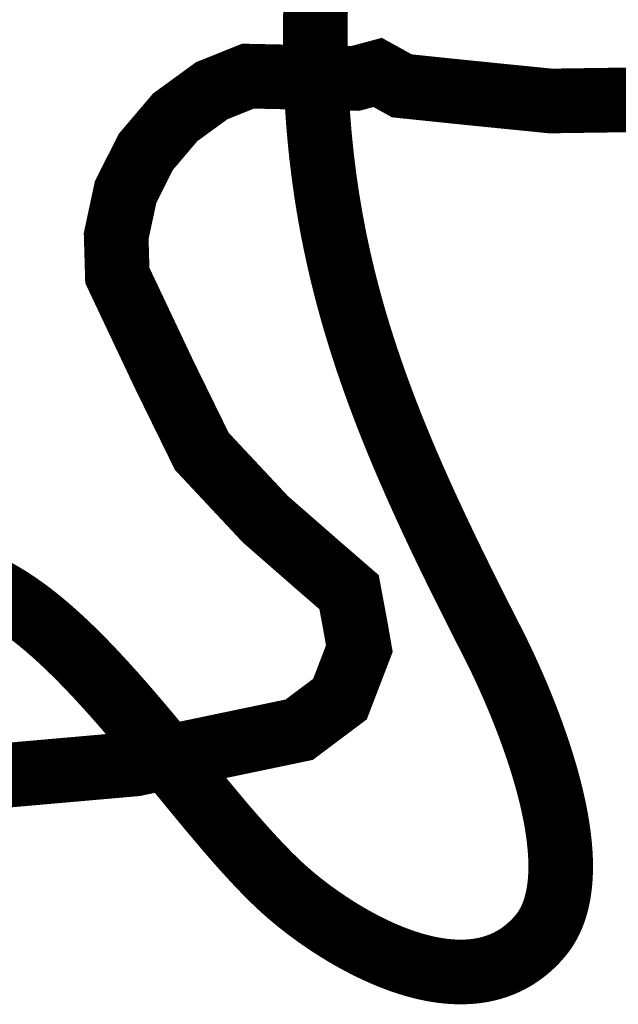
# Model space of a CAD drawing. Header units: metres. Extents: x 149734 to 159069, y 372625 to 380601.
# Tile 12 of 30: x 157298 to 157334, y 375912 to 375971. Entities that reach past the tile are written whole.
import ezdxf

# ---------------------------------------------------------------- set-up
doc = ezdxf.new("R2010")
doc.units = ezdxf.units.M
doc.header["$MEASUREMENT"] = 0
doc.layers.add('Beeklopen', color=7, linetype='Continuous', true_color=0x5291a5)
doc.layers.add('waterlopen', color=7, linetype='Continuous', true_color=0x5291a5)

msp = doc.modelspace()

# ---------------------------------------------------------------- linework, layer by layer
at = {"layer": 'Beeklopen', "const_width": 3.9}
for points in [[(157296.080838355, 375936.9469488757), (157296.1375905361, 375936.9199527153), (157296.1943470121, 375936.8925493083), (157296.2511075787, 375936.8647408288), (157296.3078720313, 375936.836529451), (157296.3646401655, 375936.8079173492), (157296.4214117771, 375936.7789066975), (157296.4781866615, 375936.7494996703), (157296.5349646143, 375936.7196984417), (157296.5917454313, 375936.689505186), (157296.6485289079, 375936.6589220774), (157296.7053148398, 375936.6279512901), (157296.7621030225, 375936.5965949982), (157296.8188932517, 375936.5648553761), (157296.8756853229, 375936.532734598), (157296.9324790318, 375936.5002348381), (157296.989274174, 375936.4673582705), (157297.046070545, 375936.4341070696), (157297.1028679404, 375936.4004834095), (157297.1596661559, 375936.3664894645), (157297.2164649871, 375936.3321274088), (157297.2732642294, 375936.2973994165), (157297.3300636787, 375936.2623076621), (157297.3868631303, 375936.2268543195), (157297.44366238, 375936.1910415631), (157297.5004612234, 375936.1548715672), (157297.5572594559, 375936.1183465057), (157297.6140568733, 375936.0814685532), (157297.6708532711, 375936.0442398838), (157297.727648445, 375936.0066626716), (157297.7844421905, 375935.9687390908), (157297.8412343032, 375935.9304713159), (157297.8980245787, 375935.8918615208), (157297.9548128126, 375935.8529118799), (157298.0115988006, 375935.8136245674), (157298.0683823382, 375935.7740017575), (157298.125163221, 375935.7340456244), (157298.1819412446, 375935.6937583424), (157298.2387162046, 375935.6531420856), (157298.2954878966, 375935.6121990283), (157298.3522561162, 375935.5709313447), (157298.409020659, 375935.529341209), (157298.4657813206, 375935.4874307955), (157298.5225378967, 375935.4452022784), (157298.5792901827, 375935.4026578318), (157298.6360379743, 375935.3597996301), (157298.6927810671, 375935.3166298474), (157298.7495192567, 375935.273150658), (157298.8062523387, 375935.229364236), (157298.8629801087, 375935.1852727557), (157298.9197023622, 375935.1408783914), (157298.976418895, 375935.0961833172), (157299.0331295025, 375935.0511897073), (157299.0898339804, 375935.0058997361), (157299.1465321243, 375934.9603155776), (157299.2032237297, 375934.9144394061), (157299.2599085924, 375934.8682733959), (157299.3165865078, 375934.8218197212), (157299.3732572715, 375934.7750805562), (157299.4299206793, 375934.728058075), (157299.4865765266, 375934.680754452), (157299.543224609, 375934.6331718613), (157299.5998647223, 375934.5853124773), (157299.6564966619, 375934.5371784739), (157299.7131202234, 375934.4887720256), (157299.7697352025, 375934.4400953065), (157299.8263413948, 375934.391150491), (157299.8829385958, 375934.341939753), (157299.9395266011, 375934.292465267), (157299.9961052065, 375934.2427292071), (157300.0526742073, 375934.1927337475), (157300.1092333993, 375934.1424810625), (157300.165782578, 375934.0919733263), (157300.2223215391, 375934.0412127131), (157300.2788500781, 375933.990201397), (157300.3353679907, 375933.9389415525), (157300.3918750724, 375933.8874353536), (157300.4483711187, 375933.8356849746), (157300.5048559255, 375933.7836925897), (157300.5613292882, 375933.7314603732), (157300.6177910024, 375933.6789904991), (157300.6742408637, 375933.6262851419), (157300.7306786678, 375933.5733464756), (157300.7871042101, 375933.5201766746), (157300.8435172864, 375933.4667779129), (157300.8999176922, 375933.413152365), (157300.9563052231, 375933.3593022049), (157301.0126796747, 375933.3052296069), (157301.0690408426, 375933.2509367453), (157301.1253885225, 375933.1964257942), (157301.1817225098, 375933.1416989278), (157301.2380426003, 375933.0867583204), (157301.2943485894, 375933.0316061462), (157301.3506402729, 375932.9762445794), (157301.4069174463, 375932.9206757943), (157301.4631799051, 375932.8649019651), (157301.5756598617, 375932.752747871), (157301.6880785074, 375932.6397996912), (157301.8004342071, 375932.5260748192), (157301.9127253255, 375932.4115906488), (157302.0249502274, 375932.2963645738), (157302.1371072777, 375932.1804139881), (157302.249194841, 375932.0637562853), (157302.3612112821, 375931.9464088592), (157302.473154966, 375931.8283891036), (157302.5850242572, 375931.7097144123), (157302.6968175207, 375931.590402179), (157302.8085331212, 375931.4704697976), (157302.9201694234, 375931.3499346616), (157303.0317247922, 375931.2288141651), (157303.1431975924, 375931.1071257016), (157303.2545861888, 375930.984886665), (157303.365888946, 375930.8621144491), (157303.477104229, 375930.7388264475), (157303.5882304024, 375930.6150400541), (157303.6992658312, 375930.4907726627), (157303.8102088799, 375930.366041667), (157303.9210579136, 375930.2408644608), (157304.0318112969, 375930.1152584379), (157304.1424673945, 375929.9892409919), (157304.2530245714, 375929.8628295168), (157304.3634811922, 375929.7360414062), (157304.4738356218, 375929.6088940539), (157304.584086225, 375929.4814048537), (157304.6942313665, 375929.3535911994), (157304.8042694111, 375929.2254704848), (157304.9141987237, 375929.0970601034), (157305.0240176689, 375928.9683774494), (157305.1337246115, 375928.8394399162), (157305.2433179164, 375928.7102648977), (157305.3527959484, 375928.5808697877), (157305.4621570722, 375928.45127198), (157305.5713996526, 375928.3214888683), (157305.6805220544, 375928.1915378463), (157305.8983997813, 375927.9312016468), (157306.1157771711, 375927.6704025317), (157306.3326411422, 375927.409279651), (157306.5489786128, 375927.147972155), (157306.7647765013, 375926.8866191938), (157306.9800217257, 375926.6253599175), (157307.1947012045, 375926.3643334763), (157307.408801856, 375926.1036790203), (157307.5156310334, 375925.9735347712), (157307.6223105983, 375925.8435356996), (157307.7288389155, 375925.7136991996), (157307.8352143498, 375925.5840426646), (157307.9414352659, 375925.4545834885), (157308.0475000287, 375925.3253390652), (157308.1534070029, 375925.1963267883), (157308.2591545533, 375925.0675640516), (157308.3647410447, 375924.9390682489), (157308.4701648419, 375924.810856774), (157308.5754243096, 375924.6829470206), (157308.6805178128, 375924.5553563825), (157308.785443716, 375924.4281022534), (157308.8902003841, 375924.3012020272), (157308.994786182, 375924.1746730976), (157309.0991994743, 375924.0485328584), (157309.2034386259, 375923.9227987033), (157309.3075020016, 375923.7974880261), (157309.411387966, 375923.6726182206), (157309.5150948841, 375923.5482066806), (157309.6186211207, 375923.4242707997), (157309.7219650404, 375923.3008279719), (157309.825125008, 375923.1778955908), (157309.9280993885, 375923.0554910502), (157310.0308865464, 375922.9336317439), (157310.1334848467, 375922.8123350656), (157310.2358926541, 375922.6916184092), (157310.3381083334, 375922.5714991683), (157310.4401302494, 375922.4519947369), (157310.5419567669, 375922.3331225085), (157310.6435862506, 375922.2148998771), (157310.7450170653, 375922.0973442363), (157310.8462475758, 375921.98047298), (157310.9472761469, 375921.8643035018), (157311.0481011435, 375921.7488531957), (157311.1487209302, 375921.6341394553), (157311.2491338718, 375921.5201796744), (157311.3493383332, 375921.4069912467), (157311.3993618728, 375921.350691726), (157311.449332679, 375921.2945915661), (157311.4992505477, 375921.2386929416), (157311.5491152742, 375921.1829980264), (157311.5989266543, 375921.1275089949), (157311.6486844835, 375921.0722280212), (157311.6983885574, 375921.0171572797), (157311.7480386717, 375920.9622989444), (157311.7976346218, 375920.9076551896), (157311.8471762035, 375920.8532281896), (157311.8966632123, 375920.7990201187), (157311.9460954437, 375920.7450331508), (157311.9954726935, 375920.6912694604), (157312.0447947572, 375920.6377312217), (157312.0940614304, 375920.5844206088), (157312.1432725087, 375920.5313397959), (157312.1924277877, 375920.4784909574), (157312.241527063, 375920.4258762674), (157312.2905701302, 375920.3734979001), (157312.3395567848, 375920.3213580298), (157312.3884868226, 375920.2694588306), (157312.4373600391, 375920.2178024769), (157312.4861762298, 375920.1663911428), (157312.5349351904, 375920.1152270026), (157312.5836367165, 375920.0643122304), (157312.6322806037, 375920.0136490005), (157312.6808666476, 375919.9632394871), (157312.7293946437, 375919.9130858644), (157312.7778643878, 375919.8631903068), (157312.8262756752, 375919.8135549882), (157312.8746283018, 375919.7641820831), (157312.922922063, 375919.7150737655), (157312.9711567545, 375919.6662322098), (157313.0193321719, 375919.6176595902), (157313.0674481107, 375919.5693580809), (157313.1155043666, 375919.521329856), (157313.1635007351, 375919.4735770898), (157313.2114370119, 375919.4261019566), (157313.2593129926, 375919.3789066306), (157313.3071284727, 375919.3319932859), (157313.3548832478, 375919.2853640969), (157313.4025771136, 375919.2390212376), (157313.4502098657, 375919.1929668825), (157313.4977812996, 375919.1472032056), (157313.5452912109, 375919.1017323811), (157313.5927393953, 375919.0565565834), (157313.6401256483, 375919.0116779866), (157313.6874497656, 375918.967098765), (157313.7347115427, 375918.9228210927), (157313.7819107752, 375918.878847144), (157313.8054868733, 375918.8569747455), (157313.8113784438, 375918.8515186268), (157313.8143238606, 375918.8487923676), (157313.8150601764, 375918.8481109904), (157313.81554103, 375918.8476665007), (157313.8161338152, 375918.8471195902), (157313.8208796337, 375918.8427429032), (157313.839925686, 375918.8252113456), (157313.8783180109, 375918.790030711), (157313.9171083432, 375918.7546965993), (157313.956293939, 375918.719212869), (157313.9958720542, 375918.6835833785), (157314.0358399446, 375918.6478119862), (157314.0761948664, 375918.6119025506), (157314.1169340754, 375918.5758589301), (157314.1580548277, 375918.5396849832), (157314.1995543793, 375918.5033845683), (157314.241429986, 375918.4669615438), (157314.2836789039, 375918.4304197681), (157314.326298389, 375918.3937630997), (157314.3692856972, 375918.3569953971), (157314.4126380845, 375918.3201205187), (157314.4563528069, 375918.2831423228), (157314.5004271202, 375918.2460646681), (157314.5448582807, 375918.2088914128), (157314.5896435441, 375918.1716264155), (157314.6347801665, 375918.1342735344), (157314.6802654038, 375918.0968366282), (157314.7260965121, 375918.0593195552), (157314.7722707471, 375918.021726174), (157314.8187853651, 375917.9840603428), (157314.8656376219, 375917.9463259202), (157314.9128247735, 375917.9085267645), (157314.9603440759, 375917.8706667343), (157315.0081927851, 375917.8327496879), (157315.0563681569, 375917.7947794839), (157315.1048674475, 375917.7567599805), (157315.1536879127, 375917.7186950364), (157315.2028268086, 375917.6805885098), (157315.2522813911, 375917.6424442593), (157315.3020489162, 375917.6042661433), (157315.3521266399, 375917.5660580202), (157315.4025118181, 375917.5278237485), (157315.4532017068, 375917.4895671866), (157315.504193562, 375917.4512921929), (157315.5554846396, 375917.4130026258), (157315.6070721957, 375917.3747023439), (157315.6589534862, 375917.3363952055), (157315.7111257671, 375917.2980850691), (157315.7635862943, 375917.2597757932), (157315.8163323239, 375917.2214712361), (157315.8693611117, 375917.1831752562), (157315.9226699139, 375917.1448917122), (157315.9762559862, 375917.1066244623), (157316.0301165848, 375917.068377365), (157316.0842489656, 375917.0301542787), (157316.1386503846, 375916.9919590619), (157316.1933180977, 375916.9537955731), (157316.2482493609, 375916.9156676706), (157316.3034414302, 375916.8775792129), (157316.3588915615, 375916.8395340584), (157316.4145970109, 375916.8015360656), (157316.4705550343, 375916.7635890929), (157316.5267628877, 375916.7256969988), (157316.5832178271, 375916.6878636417), (157316.6399171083, 375916.6500928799), (157316.6968579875, 375916.612388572), (157316.7540377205, 375916.5747545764), (157316.8114535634, 375916.5371947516), (157316.8691027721, 375916.4997129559), (157316.9269826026, 375916.4623130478), (157316.9850903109, 375916.4249988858), (157317.0434231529, 375916.3877743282), (157317.1019783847, 375916.3506432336), (157317.1607532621, 375916.3136094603), (157317.2197450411, 375916.2766768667), (157317.2789509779, 375916.2398493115), (157317.3383683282, 375916.2031306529), (157317.3979943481, 375916.1665247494), (157317.4578262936, 375916.1300354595), (157317.5178614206, 375916.0936666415), (157317.5780969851, 375916.0574221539), (157317.638530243, 375916.0213058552), (157317.6991584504, 375915.9853216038), (157317.7599788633, 375915.9494732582), (157317.8209887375, 375915.9137646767), (157317.8821853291, 375915.8781997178), (157317.9435658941, 375915.8427822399), (157318.0051276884, 375915.8075161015), (157318.0668679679, 375915.7724051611), (157318.1287839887, 375915.7374532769), (157318.1908730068, 375915.7026643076), (157318.2531322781, 375915.6680421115), (157318.3155590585, 375915.6335905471), (157318.3781506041, 375915.5993134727), (157318.4409041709, 375915.565214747), (157318.5038170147, 375915.5312982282), (157318.5668863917, 375915.4975677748), (157318.6301095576, 375915.4640272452), (157318.6934837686, 375915.430680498), (157318.7570062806, 375915.3975313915), (157318.8206743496, 375915.3645837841), (157318.8844852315, 375915.3318415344), (157318.9484361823, 375915.2993085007), (157319.0125244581, 375915.2669885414), (157319.0767473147, 375915.2348855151), (157319.1411020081, 375915.2030032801), (157319.2055857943, 375915.1713456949), (157319.2701959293, 375915.1399166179), (157319.3349296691, 375915.1087199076), (157319.3997842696, 375915.0777594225), (157319.4647569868, 375915.0470390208), (157319.5298450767, 375915.0165625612), (157319.5950457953, 375914.9863339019), (157319.6603563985, 375914.9563569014), (157319.7257741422, 375914.9266354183), (157319.7912962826, 375914.8971733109), (157319.8569200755, 375914.8679744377), (157319.9226427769, 375914.8390426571), (157319.9884616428, 375914.8103818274), (157320.0543739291, 375914.7819958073), (157320.120376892, 375914.7538884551), (157320.1864677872, 375914.7260636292), (157320.2526438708, 375914.6985251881), (157320.3189023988, 375914.6712769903), (157320.385240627, 375914.644322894), (157320.4516558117, 375914.617666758), (157320.5181452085, 375914.5913124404), (157320.5847060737, 375914.5652637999), (157320.651335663, 375914.5395246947), (157320.7180312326, 375914.5140989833), (157320.7847900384, 375914.4889905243), (157320.8516093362, 375914.464203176), (157320.9184863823, 375914.4397407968), (157320.9854184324, 375914.4156072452), (157321.0524027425, 375914.3918063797), (157321.1194365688, 375914.3683420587), (157321.186517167, 375914.3452181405), (157321.2536417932, 375914.3224384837), (157321.3208077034, 375914.3000069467), (157321.3880121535, 375914.2779273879), (157321.4552523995, 375914.2562036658), (157321.5225256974, 375914.2348396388), (157321.5898293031, 375914.2138391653), (157321.6571604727, 375914.1932061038), (157321.7245164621, 375914.1729443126), (157321.7918945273, 375914.1530576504), (157321.8592919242, 375914.1335499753), (157321.9267059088, 375914.1144251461), (157321.9941337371, 375914.095687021), (157322.0615726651, 375914.0773394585), (157322.1290199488, 375914.059386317), (157322.196472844, 375914.041831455), (157322.2639286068, 375914.0246787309), (157322.3313844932, 375914.0079320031), (157322.3988377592, 375913.9915951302), (157322.4662856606, 375913.9756719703), (157322.5337254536, 375913.9601663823), (157322.601154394, 375913.9450822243), (157322.6685697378, 375913.9304233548), (157322.735968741, 375913.9161936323), (157322.8033486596, 375913.9023969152), (157322.8707067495, 375913.8890370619), (157322.9380402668, 375913.876117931), (157323.0053464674, 375913.8636433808), (157323.0726226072, 375913.8516172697), (157323.1398659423, 375913.8400434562), (157323.2070737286, 375913.8289257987), (157323.2742432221, 375913.8182681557), (157323.3413716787, 375913.8080743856), (157323.4084563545, 375913.7983483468), (157323.4754945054, 375913.7890938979), (157323.5424833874, 375913.7803148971), (157323.6094202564, 375913.772015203), (157323.6763023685, 375913.764198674), (157323.7431269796, 375913.7568691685), (157323.8098913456, 375913.7500305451), (157323.8765927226, 375913.7436866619), (157323.9432283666, 375913.7378413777), (157324.0097955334, 375913.7324985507), (157324.0762914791, 375913.7276620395), (157324.1427134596, 375913.7233357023), (157324.209058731, 375913.7195233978), (157324.2753245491, 375913.7162289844), (157324.3415081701, 375913.7134563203), (157324.4076068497, 375913.7112092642), (157324.4736178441, 375913.7094916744), (157324.5395384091, 375913.7083074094), (157324.6053658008, 375913.7076603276), (157324.6710972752, 375913.7075542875), (157324.7367300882, 375913.7079931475), (157324.8022614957, 375913.708980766), (157324.8676887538, 375913.7105210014), (157324.9330091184, 375913.7126177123), (157324.9982198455, 375913.7152747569), (157325.0633181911, 375913.7184959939), (157325.1283014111, 375913.7222852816), (157325.1931667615, 375913.7266464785), (157325.2579114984, 375913.7315834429), (157325.3225328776, 375913.7371000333), (157325.3870281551, 375913.7432001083), (157325.451394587, 375913.7498875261), (157325.5156294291, 375913.7571661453), (157325.5797299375, 375913.7650398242), (157325.6436933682, 375913.7735124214), (157325.707516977, 375913.7825877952), (157325.7711980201, 375913.792269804), (157325.8347337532, 375913.8025623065), (157325.8981214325, 375913.8134691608), (157325.9613583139, 375913.8249942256), (157326.0244416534, 375913.8371413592), (157326.0873687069, 375913.8499144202), (157326.1501367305, 375913.8633172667), (157326.21274298, 375913.8773537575), (157326.2751847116, 375913.8920277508), (157326.337459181, 375913.9073431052), (157326.3995636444, 375913.923303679), (157326.4614953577, 375913.9399133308), (157326.5232515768, 375913.9571759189), (157326.5848295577, 375913.9750953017), (157326.6462265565, 375913.9936753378), (157326.707439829, 375914.0129198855), (157326.7684666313, 375914.0328328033), (157326.8293042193, 375914.0534179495), (157326.8899498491, 375914.0746791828), (157326.9504007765, 375914.0966203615), (157327.0106542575, 375914.119245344), (157327.0707075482, 375914.1425579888), (157327.1305579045, 375914.1665621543), (157327.1902025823, 375914.1912616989), (157327.2496388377, 375914.2166604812), (157327.3088639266, 375914.2427623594), (157327.367875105, 375914.2695711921), (157327.4266696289, 375914.2970908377), (157327.4852447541, 375914.3253251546), (157327.5435977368, 375914.3542780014), (157327.6017258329, 375914.3839532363), (157327.6596262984, 375914.4143547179), (157327.7172963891, 375914.4454863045), (157327.7747333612, 375914.4773518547), (157327.8319344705, 375914.5099552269), (157327.8888969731, 375914.5433002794), (157327.9456181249, 375914.5773908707), (157328.002095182, 375914.6122308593), (157328.0583254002, 375914.6478241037), (157328.1143060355, 375914.6841744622), (157328.1700343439, 375914.7212857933), (157328.2255075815, 375914.7591619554), (157328.2807230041, 375914.7978068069), (157328.3356778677, 375914.8372242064), (157328.3630567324, 375914.8572238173), (157328.3903694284, 375914.8774180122), (157328.4176156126, 375914.8978072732), (157328.444794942, 375914.9183920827), (157328.4719070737, 375914.939172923), (157328.4989516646, 375914.9601502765), (157328.5259283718, 375914.9813246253), (157328.5528368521, 375915.0026964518), (157328.5796767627, 375915.0242662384), (157328.6064477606, 375915.0460344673), (157328.6331495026, 375915.0680016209), (157328.6597816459, 375915.0901681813), (157328.6863438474, 375915.112534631), (157328.712835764, 375915.1351014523), (157328.7392570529, 375915.1578691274), (157328.765607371, 375915.1808381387), (157328.7918863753, 375915.2040089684), (157328.8180937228, 375915.2273820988), (157328.8442290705, 375915.2509580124), (157328.8702920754, 375915.2747371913), (157328.8962823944, 375915.2987201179), (157328.9221996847, 375915.3229072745), (157328.9480436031, 375915.3472991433), (157328.9738138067, 375915.3718962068), (157328.9995099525, 375915.3966989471), (157329.0251316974, 375915.4217078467), (157329.0506786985, 375915.4469233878), (157329.0761506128, 375915.4723460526), (157329.1015470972, 375915.4979763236), (157329.1268678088, 375915.523814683), (157329.1521124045, 375915.5498616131), (157329.1772805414, 375915.5761175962), (157329.2023718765, 375915.6025831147), (157329.2273860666, 375915.6292586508), (157329.252322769, 375915.6561446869), (157329.2771816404, 375915.6832417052), (157329.301962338, 375915.710550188), (157329.3266645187, 375915.7380706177), (157329.3512878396, 375915.7658034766), (157329.3758319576, 375915.7937492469), (157329.4002965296, 375915.821908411), (157329.4246812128, 375915.8502814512), (157329.4489856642, 375915.8788688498), (157329.4520180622, 375915.8824573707), (157329.4535337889, 375915.8842528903), (157329.4549309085, 375915.8859120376), (157329.459763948, 375915.8916852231), (157329.4693979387, 375915.9032566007), (157329.4885377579, 375915.9264991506), (157329.5075070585, 375915.9498743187), (157329.5263062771, 375915.9733815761), (157329.5449358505, 375915.9970203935), (157329.5633962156, 375916.0207902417), (157329.5816878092, 375916.0446905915), (157329.599811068, 375916.0687209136), (157329.6177664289, 375916.0928806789), (157329.6355543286, 375916.1171693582), (157329.653175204, 375916.1415864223), (157329.6706294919, 375916.1661313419), (157329.6879176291, 375916.1908035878), (157329.7050400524, 375916.215602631), (157329.7219971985, 375916.2405279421), (157329.7387895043, 375916.2655789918), (157329.7554174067, 375916.2907552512), (157329.7718813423, 375916.3160561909), (157329.7881817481, 375916.3414812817), (157329.8202937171, 375916.3927017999), (157329.8517568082, 375916.444412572), (157329.8825745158, 375916.4966093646), (157329.9127503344, 375916.549287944), (157329.9422877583, 375916.6024440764), (157329.9711902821, 375916.6560735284), (157329.9994614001, 375916.7101720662), (157330.0271046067, 375916.7647354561), (157330.0541233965, 375916.8197594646), (157330.0805212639, 375916.8752398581), (157330.1063017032, 375916.9311724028), (157330.1314682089, 375916.9875528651), (157330.1560242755, 375917.0443770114), (157330.1799733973, 375917.101640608), (157330.2033190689, 375917.1593394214), (157330.2260647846, 375917.2174692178), (157330.2482140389, 375917.2760257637), (157330.2697703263, 375917.3350048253), (157330.290737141, 375917.3944021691), (157330.3111179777, 375917.4542135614), (157330.3309163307, 375917.5144347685), (157330.3501356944, 375917.5750615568), (157330.3687795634, 375917.6360896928), (157330.3868514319, 375917.6975149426), (157330.4043547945, 375917.7593330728), (157330.4212931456, 375917.8215398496), (157330.4376699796, 375917.8841310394), (157330.453488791, 375917.9471024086), (157330.4687530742, 375918.0104497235), (157330.4834663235, 375918.0741687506), (157330.4976320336, 375918.1382552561), (157330.5112536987, 375918.2027050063), (157330.5243348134, 375918.2675137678), (157330.536878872, 375918.3326773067), (157330.548889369, 375918.3981913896), (157330.5603697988, 375918.4640517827), (157330.5713236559, 375918.5302542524), (157330.5817544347, 375918.596794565), (157330.5916656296, 375918.663668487), (157330.6010607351, 375918.7308717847), (157330.6099432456, 375918.7984002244), (157330.6183166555, 375918.8662495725), (157330.6261844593, 375918.9344155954), (157330.6335501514, 375919.0028940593), (157330.6404172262, 375919.0716807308), (157330.6467891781, 375919.1407713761), (157330.6526695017, 375919.2101617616), (157330.6580616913, 375919.2798476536), (157330.6629692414, 375919.3498248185), (157330.6673956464, 375919.4200890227), (157330.6713444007, 375919.4906360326), (157330.6748189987, 375919.5614616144), (157330.677822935, 375919.6325615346), (157330.6803597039, 375919.7039315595), (157330.6824327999, 375919.7755674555), (157330.6840457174, 375919.8474649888), (157330.6852019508, 375919.919619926), (157330.6859049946, 375919.9920280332), (157330.6861583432, 375920.0646850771), (157330.6859654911, 375920.1375868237), (157330.6853299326, 375920.2107290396), (157330.6842551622, 375920.284107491), (157330.6827446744, 375920.3577179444), (157330.6808019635, 375920.4315561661), (157330.678430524, 375920.5056179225), (157330.6756338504, 375920.5798989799), (157330.6724154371, 375920.6543951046), (157330.6687787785, 375920.7291020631), (157330.664727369, 375920.8040156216), (157330.6602647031, 375920.8791315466), (157330.6553942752, 375920.9544456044), (157330.6501195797, 375921.0299535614), (157330.6444441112, 375921.1056511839), (157330.6383713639, 375921.1815342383), (157330.6319048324, 375921.257598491), (157330.6250480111, 375921.3338397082), (157330.6178043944, 375921.4102536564), (157330.6101774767, 375921.4868361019), (157330.6021707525, 375921.5635828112), (157330.5937877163, 375921.6404895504), (157330.5850318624, 375921.717552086), (157330.5759066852, 375921.7947661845), (157330.5664156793, 375921.872127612), (157330.5565623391, 375921.949632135), (157330.5463501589, 375922.0272755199), (157330.5357826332, 375922.1050535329), (157330.5248632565, 375922.1829619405), (157330.5135955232, 375922.2609965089), (157330.5019829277, 375922.3391530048), (157330.4900289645, 375922.4174271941), (157330.4777371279, 375922.4958148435), (157330.4651109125, 375922.5743117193), (157330.4521538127, 375922.6529135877), (157330.4388693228, 375922.7316162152), (157330.4252609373, 375922.8104153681), (157330.4113321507, 375922.8893068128), (157330.3970864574, 375922.9682863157), (157330.3825273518, 375923.0473496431), (157330.3676583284, 375923.1264925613), (157330.3524828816, 375923.2057108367), (157330.3370045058, 375923.2850002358), (157330.3212266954, 375923.3643565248), (157330.305152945, 375923.44377547), (157330.2887867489, 375923.5232528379), (157330.2721316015, 375923.6027843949), (157330.2551909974, 375923.6823659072), (157330.2379684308, 375923.7619931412), (157330.2204673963, 375923.8416618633), (157330.2026913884, 375923.9213678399), (157330.1846439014, 375924.0011068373), (157330.1663284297, 375924.0808746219), (157330.1477484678, 375924.16066696), (157330.1289075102, 375924.240479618), (157330.1098090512, 375924.3203083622), (157330.0904565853, 375924.400148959), (157330.070853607, 375924.4799971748), (157330.0510036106, 375924.5598487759), (157330.0309100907, 375924.6396995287), (157330.0105765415, 375924.7195451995), (157329.9900064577, 375924.7993815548), (157329.9692033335, 375924.8792043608), (157329.9481706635, 375924.9590093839), (157329.9269119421, 375925.0387923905), (157329.9054306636, 375925.1185491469), (157329.8837303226, 375925.1982754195), (157329.8618144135, 375925.2779669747), (157329.8396864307, 375925.3576195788), (157329.8173498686, 375925.4372289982), (157329.7948082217, 375925.5167909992), (157329.7720649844, 375925.5963013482), (157329.7491236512, 375925.6757558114), (157329.7026606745, 375925.8344801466), (157329.6554472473, 375925.9929301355), (157329.6075113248, 375926.1510719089), (157329.5588808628, 375926.3088715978), (157329.5095838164, 375926.466295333), (157329.4596481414, 375926.6233092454), (157329.4091017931, 375926.7798794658), (157329.357972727, 375926.9359721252), (157329.3062888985, 375927.0915533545), (157329.2540782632, 375927.2465892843), (157329.2013687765, 375927.4010460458), (157329.1481883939, 375927.5548897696), (157329.0945650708, 375927.7080865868), (157329.0405267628, 375927.8606026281), (157329.0133607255, 375927.9365947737), (157328.9861014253, 375928.0124040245), (157328.9587523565, 375928.0880261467), (157328.9313170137, 375928.1634569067), (157328.9037988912, 375928.238692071), (157328.8762014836, 375928.3137274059), (157328.8485282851, 375928.3885586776), (157328.8207827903, 375928.4631816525), (157328.7929684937, 375928.5375920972), (157328.7650888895, 375928.6117857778), (157328.7371474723, 375928.6857584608), (157328.7091477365, 375928.7595059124), (157328.6810931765, 375928.8330238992), (157328.6529872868, 375928.9063081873), (157328.6248335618, 375928.9793545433), (157328.596635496, 375929.0521587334), (157328.5683965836, 375929.124716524), (157328.5401203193, 375929.1970236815), (157328.5118101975, 375929.2690759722), (157328.4834697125, 375929.3408691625), (157328.4551023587, 375929.4123990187), (157328.4267116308, 375929.4836613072), (157328.398301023, 375929.5546517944), (157328.3698740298, 375929.6253662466), (157328.3414341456, 375929.6958004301), (157328.3129848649, 375929.7659501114), (157328.2845296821, 375929.8358110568), (157328.2560720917, 375929.9053790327), (157328.227615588, 375929.9746498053), (157328.1991636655, 375930.0436191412), (157328.1707198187, 375930.1122828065), (157328.1422875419, 375930.1806365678), (157328.1138703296, 375930.2486761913), (157328.0854716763, 375930.3163974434), (157328.0570950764, 375930.3837960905), (157328.0287440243, 375930.4508678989), (157328.0004220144, 375930.517608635), (157327.9721325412, 375930.5840140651), (157327.943879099, 375930.6500799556), (157327.9156651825, 375930.7158020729), (157327.8874942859, 375930.7811761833), (157327.8593699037, 375930.8461980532), (157327.8312955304, 375930.9108634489), (157327.8032746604, 375930.9751681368), (157327.775310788, 375931.0391078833), (157327.7474074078, 375931.1026784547), (157327.7195680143, 375931.1658756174), (157327.6917961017, 375931.2286951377), (157327.6640951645, 375931.2911327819), (157327.6364686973, 375931.3531843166), (157327.6089201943, 375931.4148455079), (157327.5814531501, 375931.4761121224), (157327.5540710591, 375931.5369799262), (157327.5267774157, 375931.5974446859), (157327.4995757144, 375931.6575021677), (157327.4724694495, 375931.717148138), (157327.4454621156, 375931.7763783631), (157327.418557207, 375931.8351886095), (157327.3917582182, 375931.8935746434), (157327.3650686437, 375931.9515322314), (157327.3384919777, 375932.0090571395), (157327.3120317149, 375932.0661451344), (157327.2856913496, 375932.1227919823), (157327.2594743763, 375932.1789934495), (157327.2333842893, 375932.2347453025), (157327.2074245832, 375932.2900433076), (157327.1815987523, 375932.3448832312), (157327.1559102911, 375932.3992608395), (157327.1303626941, 375932.453171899), (157327.1049594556, 375932.5066121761), (157327.0797040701, 375932.559577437), (157327.054600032, 375932.6120634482), (157327.0296508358, 375932.664065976), (157327.0048599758, 375932.7155807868), (157326.9802309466, 375932.7666036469), (157326.9557672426, 375932.8171303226), (157326.9314723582, 375932.8671565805), (157326.9073497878, 375932.9166781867), (157326.8834030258, 375932.9656909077), (157326.8596355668, 375933.0141905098), (157326.8360509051, 375933.0621727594), (157326.8126525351, 375933.1096334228), (157326.7894439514, 375933.1565682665), (157326.7664286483, 375933.2029730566), (157326.7436101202, 375933.2488435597), (157326.7209918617, 375933.2941755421), (157326.6985773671, 375933.3389647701), (157326.6763701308, 375933.3832070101), (157326.6543736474, 375933.4268980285), (157326.6325914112, 375933.4700335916), (157326.6110269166, 375933.5126094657), (157326.5896836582, 375933.5546214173), (157326.5685651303, 375933.5960652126), (157326.5476748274, 375933.6369366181), (157326.5270162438, 375933.6772314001), (157326.5167749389, 375933.6971612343), (157326.5116764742, 375933.7070715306), (157326.5104041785, 375933.7095434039), (157326.5097683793, 375933.7107784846), (157326.509450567, 375933.711395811), (157326.5092916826, 375933.7117044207), (157326.508886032, 375933.7124970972), (157326.4986959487, 375933.7324387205), (157326.4173136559, 375933.8917910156), (157326.3361779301, 375934.0508244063), (157326.2552895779, 375934.2095421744), (157326.1746494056, 375934.3679476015), (157326.0942582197, 375934.5260439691), (157326.0141168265, 375934.683834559), (157325.9342260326, 375934.8413226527), (157325.8545866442, 375934.9985115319), (157325.7751994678, 375935.1554044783), (157325.6960653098, 375935.3120047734), (157325.6171849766, 375935.4683156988), (157325.5385592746, 375935.6243405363), (157325.4601890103, 375935.7800825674), (157325.3820749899, 375935.9355450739), (157325.3042180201, 375936.0907313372), (157325.226618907, 375936.2456446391), (157325.1492784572, 375936.4002882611), (157325.0721974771, 375936.5546654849), (157324.9953767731, 375936.7087795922), (157324.9188171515, 375936.8626338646), (157324.8425194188, 375937.0162315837), (157324.7664843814, 375937.1695760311), (157324.6907128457, 375937.3226704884), (157324.6152056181, 375937.4755182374), (157324.539963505, 375937.6281225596), (157324.4649873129, 375937.7804867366), (157324.3902778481, 375937.9326140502), (157324.315835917, 375938.0845077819), (157324.2416623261, 375938.2361712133), (157324.1677578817, 375938.3876076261), (157324.0941233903, 375938.5388203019), (157324.0207596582, 375938.6898125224), (157323.947667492, 375938.8405875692), (157323.8748476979, 375938.9911487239), (157323.8023010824, 375939.1414992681), (157323.7300284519, 375939.2916424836), (157323.6580306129, 375939.4415816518), (157323.5863083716, 375939.5913200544), (157323.5148625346, 375939.7408609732), (157323.4436939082, 375939.8902076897), (157323.3728032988, 375940.0393634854), (157323.3021915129, 375940.1883316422), (157323.2318593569, 375940.3371154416), (157323.1618076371, 375940.4857181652), (157323.09203716, 375940.6341430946), (157323.022548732, 375940.7823935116), (157322.9533431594, 375940.9304726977), (157322.8844212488, 375941.0783839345), (157322.8157838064, 375941.2261305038), (157322.7474316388, 375941.373715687), (157322.6793655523, 375941.5211427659), (157322.6115863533, 375941.6684150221), (157322.5440948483, 375941.8155357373), (157322.4768918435, 375941.9625081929), (157322.4099781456, 375942.1093356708), (157322.3433545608, 375942.2560214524), (157322.2770218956, 375942.4025688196), (157322.2109809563, 375942.5489810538), (157322.1452325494, 375942.6952614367), (157322.0797774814, 375942.8414132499), (157322.0146165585, 375942.9874397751), (157321.9497505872, 375943.133344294), (157321.8851803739, 375943.279130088), (157321.8209067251, 375943.424800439), (157321.756930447, 375943.5703586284), (157321.6932523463, 375943.715807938), (157321.6298732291, 375943.8611516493), (157321.566793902, 375944.0063930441), (157321.5040151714, 375944.1515354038), (157321.4415378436, 375944.2965820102), (157321.3793627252, 375944.4415361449), (157321.3174906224, 375944.5864010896), (157321.2559223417, 375944.7311801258), (157321.1946586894, 375944.8758765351), (157321.1337004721, 375945.0204935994), (157321.0730484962, 375945.1650346), (157321.0127035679, 375945.3095028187), (157320.9526664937, 375945.4539015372), (157320.8929380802, 375945.5982340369), (157320.8335191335, 375945.7425035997), (157320.7744104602, 375945.8867135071), (157320.7156128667, 375946.0308670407), (157320.6571271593, 375946.1749674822), (157320.5989541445, 375946.3190181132), (157320.5410946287, 375946.4630222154), (157320.4835494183, 375946.6069830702), (157320.4263193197, 375946.7509039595), (157320.3694051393, 375946.8947881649), (157320.3128076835, 375947.0386389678), (157320.2565277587, 375947.1824596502), (157320.2005661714, 375947.3262534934), (157320.1449237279, 375947.4700237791), (157320.0896012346, 375947.6137737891), (157320.034599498, 375947.7575068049), (157319.9799193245, 375947.9012261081), (157319.9255615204, 375948.0449349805), (157319.8715268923, 375948.1886367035), (157319.8178162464, 375948.3323345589), (157319.7644303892, 375948.4760318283), (157319.7113701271, 375948.6197317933), (157319.6586362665, 375948.7634377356), (157319.6062296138, 375948.9071529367), (157319.5541509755, 375949.0508806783), (157319.5024011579, 375949.194624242), (157319.4509809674, 375949.3383869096), (157319.3998912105, 375949.4821719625), (157319.3491326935, 375949.6259826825), (157319.2987062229, 375949.7698223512), (157319.2486126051, 375949.9136942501), (157319.1988526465, 375950.057601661), (157319.1494271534, 375950.2015478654), (157319.1003369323, 375950.345536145), (157319.0515827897, 375950.4895697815), (157319.0031655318, 375950.6336520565), (157318.9550859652, 375950.7777862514), (157318.9073448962, 375950.9219756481), (157318.8599431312, 375951.0662235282), (157318.8128814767, 375951.2105331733), (157318.766160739, 375951.354907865), (157318.7197817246, 375951.4993508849), (157318.6737452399, 375951.6438655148), (157318.6280520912, 375951.7884550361), (157318.582703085, 375951.9331227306), (157318.5376990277, 375952.0778718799), (157318.4930407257, 375952.2227057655), (157318.4487289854, 375952.3676276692), (157318.4047646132, 375952.5126408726), (157318.3611484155, 375952.6577486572), (157318.3178811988, 375952.8029543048), (157318.2749637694, 375952.948261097), (157318.2323969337, 375953.0936723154), (157318.1901814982, 375953.2391912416), (157318.1483182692, 375953.3848211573), (157318.1068080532, 375953.530565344), (157318.0656516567, 375953.6764270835), (157318.0248498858, 375953.8224096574), (157317.9844035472, 375953.9685163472), (157317.9443134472, 375954.1147504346), (157317.9045803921, 375954.2611152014), (157317.8652051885, 375954.407613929), (157317.8261886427, 375954.5542498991), (157317.7875315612, 375954.7010263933), (157317.7492347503, 375954.8479466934), (157317.7112990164, 375954.9950140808), (157317.673725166, 375955.1422318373), (157317.6365140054, 375955.2896032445), (157317.5996663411, 375955.437131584), (157317.5631829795, 375955.5848201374), (157317.527064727, 375955.7326721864), (157317.4913123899, 375955.8806910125), (157317.4559267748, 375956.0288798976), (157317.420908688, 375956.1772421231), (157317.3862589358, 375956.3257809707), (157317.3519783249, 375956.474499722), (157317.3180676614, 375956.6234016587), (157317.2845277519, 375956.7724900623), (157317.2513594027, 375956.9217682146), (157317.2185634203, 375957.0712393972), (157317.1861406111, 375957.2209068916), (157317.1540917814, 375957.3707739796), (157317.1224177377, 375957.5208439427), (157317.0911192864, 375957.6711200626), (157317.0601972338, 375957.8216056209), (157317.0296523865, 375957.9723038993), (157316.9994855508, 375958.1232181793), (157316.9696975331, 375958.2743517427), (157316.9402891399, 375958.425707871), (157316.9112611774, 375958.5772898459), (157316.8826144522, 375958.729100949), (157316.8543497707, 375958.8811444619), (157316.8264679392, 375959.0334236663), (157316.7989697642, 375959.1859418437), (157316.771856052, 375959.3387022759), (157316.7451276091, 375959.4917082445), (157316.718785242, 375959.6449630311), (157316.6928297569, 375959.7984699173), (157316.6672619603, 375959.9522321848), (157316.6420826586, 375960.1062531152), (157316.6172926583, 375960.2605359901), (157316.5928927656, 375960.4150840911), (157316.5688837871, 375960.5699006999), (157316.5452665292, 375960.7249890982), (157316.5220417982, 375960.8803525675), (157316.4992104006, 375961.0359943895), (157316.4767731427, 375961.1919178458), (157316.454730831, 375961.3481262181), (157316.4330842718, 375961.5046227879), (157316.4118342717, 375961.661410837), (157316.390981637, 375961.8184936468), (157316.3705271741, 375961.9758744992), (157316.3504716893, 375962.1335566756), (157316.3308159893, 375962.2915434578), (157316.3115608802, 375962.4498381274), (157316.2927071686, 375962.608443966), (157316.2742556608, 375962.7673642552), (157316.2562071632, 375962.9266022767), (157316.2385624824, 375963.086161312), (157316.2213224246, 375963.2460446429), (157316.2044877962, 375963.406255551), (157316.1880594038, 375963.5667973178), (157316.1720380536, 375963.7276732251), (157316.1564245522, 375963.8888865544), (157316.1412197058, 375964.0504405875), (157316.126424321, 375964.2123386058), (157316.112039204, 375964.3745838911), (157316.0980651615, 375964.5371797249), (157316.0845029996, 375964.700129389), (157316.0713535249, 375964.8634361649), (157316.0586175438, 375965.0271033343), (157316.0462958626, 375965.1911341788), (157316.0343892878, 375965.3555319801), (157316.0228986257, 375965.5203000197), (157316.0118246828, 375965.6854415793), (157316.0011682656, 375965.8509599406), (157315.9909301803, 375966.0168583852), (157315.9811112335, 375966.1831401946), (157315.9717122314, 375966.3498086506), (157315.9627339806, 375966.5168670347), (157315.9541772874, 375966.6843186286), (157315.9460429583, 375966.852166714), (157315.9383317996, 375967.0204145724), (157315.9310446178, 375967.1890654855), (157315.9241822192, 375967.3581227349), (157315.9177454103, 375967.5275896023), (157315.9117349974, 375967.6974693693), (157315.9061517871, 375967.8677653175), (157315.9009965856, 375968.0384807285), (157315.8962701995, 375968.2096188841), (157315.891973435, 375968.3811830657), (157315.8881070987, 375968.5531765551), (157315.8846719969, 375968.7256026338), (157315.8816689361, 375968.8984645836), (157315.8790987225, 375969.071765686), (157315.8769621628, 375969.2455092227), (157315.8752600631, 375969.4196984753), (157315.8739932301, 375969.5943367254), (157315.87316247, 375969.7694272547), (157315.8727685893, 375969.9449733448), (157315.8728123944, 375970.1209782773), (157315.8732946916, 375970.2974453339), (157315.8742162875, 375970.4743777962), (157315.8755779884, 375970.6517789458), (157315.8773806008, 375970.8296520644), (157315.8796249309, 375971.0080004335), (157315.8823117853, 375971.1868273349), (157315.8854419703, 375971.3661360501), (157315.8890162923, 375971.5459298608), (157315.8930355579, 375971.7262120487), (157315.8975005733, 375971.9069858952), (157315.9024121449, 375972.0882546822), (157315.9077710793, 375972.2700216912), (157315.9135781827, 375972.4522902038), (157315.9198342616, 375972.6350635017), (157315.9265401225, 375972.8183448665), (157315.9336965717, 375973.0021375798), (157315.9413044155, 375973.1864449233)], [(157295.4032641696, 375925.4100440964), (157304.9968491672, 375926.2540039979), (157314.9004602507, 375928.320844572), (157317.3634452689, 375930.1637774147), (157318.5346549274, 375933.2123672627), (157318.2935235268, 375934.5902609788), (157317.9146027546, 375936.6226542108), (157316.0027752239, 375938.2761266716), (157312.8680670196, 375941.014690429), (157309.0271882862, 375945.1139242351), (157306.7708873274, 375949.7126445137), (157303.928981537, 375955.7237058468), (157303.8600868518, 375958.1005725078), (157304.4284680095, 375960.7530179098), (157305.6513486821, 375963.1815555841), (157307.4253868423, 375965.265619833), (157309.630016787, 375966.8674212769), (157311.8174230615, 375967.7458285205), (157318.2935235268, 375967.6080391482), (157319.6369699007, 375967.9697362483), (157321.1009819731, 375967.1602236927), (157324.752400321, 375966.7813029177), (157330.0745147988, 375966.2473691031), (157338.4624427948, 375966.3679348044)]]:
    msp.add_lwpolyline(points, dxfattribs=at)
at = {"layer": 'waterlopen', "const_width": 1}
msp.add_lwpolyline([(157295.4032641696, 375925.4100440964), (157304.9968491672, 375926.2540039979), (157314.9004602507, 375928.320844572), (157317.3634452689, 375930.1637774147), (157318.5346549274, 375933.2123672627), (157318.2935235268, 375934.5902609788), (157317.9146027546, 375936.6226542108), (157316.0027752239, 375938.2761266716), (157312.8680670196, 375941.014690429), (157309.0271882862, 375945.1139242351), (157306.7708873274, 375949.7126445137), (157303.928981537, 375955.7237058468), (157303.8600868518, 375958.1005725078), (157304.4284680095, 375960.7530179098), (157305.6513486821, 375963.1815555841), (157307.4253868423, 375965.265619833), (157309.630016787, 375966.8674212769), (157311.8174230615, 375967.7458285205), (157318.2935235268, 375967.6080391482), (157319.6369699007, 375967.9697362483), (157321.1009819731, 375967.1602236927), (157324.752400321, 375966.7813029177), (157330.0745147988, 375966.2473691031), (157338.4624427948, 375966.3679348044)], dxfattribs=at)

doc.saveas('drawing.dxf')
